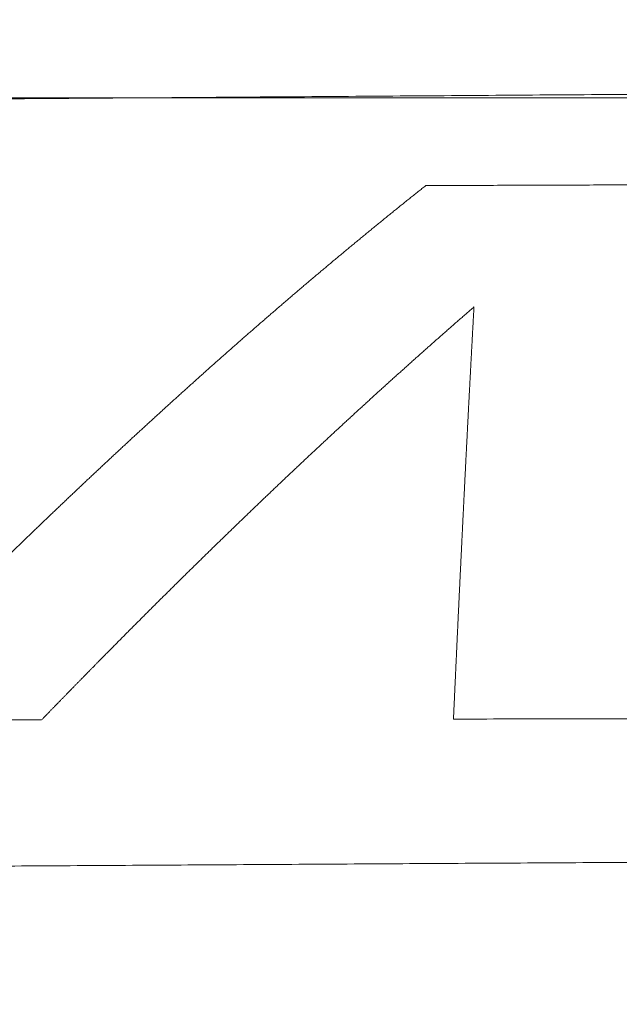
# Model space of a CAD drawing. Header units: millimetres. Extents: x 0 to 594, y 0 to 420.
# Tile 82 of 256: x 277.15 to 280.59, y 159.43 to 165.09. Entities that reach past the tile are written whole.
import ezdxf

# ---------------------------------------------------------------- set-up
doc = ezdxf.new("R2010")
doc.units = ezdxf.units.MM
doc.layers.add('1', color=7, linetype='Continuous', true_color=0xffffff)
doc.styles.add('Arial Unicode MS', font='txt')
doc.dimstyles.get("Standard").update_dxf_attribs({"dimtxt": 0.18, "dimasz": 0.18, "dimexe": 0.18, "dimexo": 0.0625, "dimgap": 0.09, "dimtad": 0, "dimtih": 1, "dimtoh": 1, "dimdec": 4, "dimzin": 0, "dimdsep": 46, "dimtxsty": 'Standard', "dimcen": 0.09, "dimadec": 0, "dimazin": 0, "dimtfac": 1, "dimtdec": 4, "dimtofl": 0, "dimtmove": 0, "dimatfit": 3, "dimfxl": 0, "dimtolj": 1, "dimtzin": 0, "dimarcsym": 0})

# ---------------------------------------------------------------- blocks, each defined once
blk = doc.blocks.new('_U6')
at = {"layer": '1', "color": 18, "lineweight": 13}
for p, q in [((249.4923, 222.8797), (249.4923, 205.5808)), ((345.4466, 147.9494), (345.4466, 209.5808)), ((249.4923, 207.5808), (266.9467, 207.5808)), ((345.4466, 207.5808), (327.9922, 207.5808))]:
    blk.add_line(p, q, dxfattribs=at)
at = {"layer": '1', "color": 18}
for points in [[(249.4923, 207.5808), (252.9923, 208.5186), (252.9923, 206.6429)], [(345.4466, 207.5808), (341.9466, 206.6429), (341.9466, 208.5186)]]:
    blk.add_solid(points, dxfattribs=at)
at = {"layer": '1', "color": 18, "linetype": 'Continuous', "lineweight": 13, "char_height": 3.5, "attachment_point": 7, "line_spacing_factor": 1.047437, "style": 'Arial Unicode MS'}
for s, insert in [('\\fArial Unicode MS|b0|i0;\\W1.0000;LCG (DRY WEIGHT)', (281.2985, 204.945)), ('\\fArial Unicode MS|b0|i0;\\W1.0000;1.92', (268.6322, 204.945))]:
    blk.add_mtext(s, dxfattribs=dict(at, insert=insert))
blk = doc.blocks.new('_U9')
at = {"layer": '1', "color": 18, "lineweight": 13}
for p, q in [((249.4923, 164.6397), (361.6545, 164.6397)), ((359.6545, 164.6397), (359.6545, 150.7737)), ((359.6545, 124.3668), (359.6545, 138.6073)), ((160.7691, 124.3668), (361.6545, 124.3668))]:
    blk.add_line(p, q, dxfattribs=at)
at = {"layer": '1', "color": 18}
for points in [[(359.6545, 164.6397), (360.5923, 161.1397), (358.7167, 161.1397)], [(359.6545, 124.3668), (358.7167, 127.8668), (360.5923, 127.8668)]]:
    blk.add_solid(points, dxfattribs=at)
at = {"layer": '1', "color": 18, "linetype": 'Continuous', "lineweight": 13, "char_height": 3.5, "attachment_point": 7, "rotation": 90, "line_spacing_factor": 1.047437, "style": 'Arial Unicode MS'}
for s, insert in [('\\fArial Unicode MS|b0|i0;\\W1.0000;SINGLE POINT LIFT* EYE', (369.6954, 140.2648)), ('\\fArial Unicode MS|b0|i0;\\W1.0000;0.81', (362.6333, 140.2648))]:
    blk.add_mtext(s, dxfattribs=dict(at, insert=insert))
blk = doc.blocks.new('_U10')
at = {"layer": '1', "color": 18, "lineweight": 13}
for p, q in [((249.4923, 222.8797), (380.277, 222.8797)), ((378.277, 222.8797), (378.277, 151.235)), ((378.277, 124.3668), (378.277, 139.0687)), ((160.7691, 124.3668), (380.277, 124.3668))]:
    blk.add_line(p, q, dxfattribs=at)
at = {"layer": '1', "color": 18}
for points in [[(378.277, 222.8797), (379.2148, 219.3797), (377.3392, 219.3797)], [(378.277, 124.3668), (377.3392, 127.8668), (379.2148, 127.8668)]]:
    blk.add_solid(points, dxfattribs=at)
at = {"layer": '1', "color": 18, "linetype": 'Continuous', "lineweight": 13, "char_height": 3.5, "attachment_point": 7, "rotation": 90, "line_spacing_factor": 1.047437, "style": 'Arial Unicode MS'}
for s, insert in [('\\fArial Unicode MS|b0|i0;\\W1.0000;LIFTING STROPS* EYE', (388.3179, 140.7262)), ('\\fArial Unicode MS|b0|i0;\\W1.0000;1.97', (381.2558, 140.7262))]:
    blk.add_mtext(s, dxfattribs=dict(at, insert=insert))

msp = doc.modelspace()

# ---------------------------------------------------------------- linework, layer by layer
at = {"layer": '1', "color": 155, "linetype": 'Continuous', "lineweight": 13}
for points, knots in [([(332.9868, 156.9742), (332.8961, 156.9735), (332.7601, 156.9724), (332.5786, 156.971), (331.761, 156.9644), (330.262, 156.9524), (322.9943, 156.8942), (310.6392, 156.7949), (296.1038, 156.6802), (284.4754, 156.5874), (275.7541, 156.5168), (267.0328, 156.4482), (258.3115, 156.3898), (249.59, 156.3509), (240.8686, 156.3417), (232.1472, 156.3724), (223.4263, 156.4526), (214.7061, 156.5949), (205.9879, 156.8175), (197.2728, 157.1385), (190.0146, 157.5029), (184.2122, 157.8614), (180.5877, 158.1152), (177.6896, 158.3373), (174.7926, 158.5724), (171.1734, 158.8908), (166.8348, 159.3124), (162.5029, 159.7736), (158.1812, 160.2742), (153.8754, 160.8135), (150.3064, 161.2944), (147.4662, 161.6974), (144.6373, 162.1124), (141.1244, 162.653), (136.9511, 163.3355), (133.5121, 163.931), (130.7865, 164.4227), (129.1149, 164.7324), (128.1254, 164.9192), (127.8099, 164.9791)], [0, 0, 0, 0, 0.001316, 0.001976, 0.002636, 0.013193, 0.023751, 0.108212, 0.192672, 0.234902, 0.277133, 0.319363, 0.361593, 0.403823, 0.446054, 0.488284, 0.530514, 0.572745, 0.614975, 0.657205, 0.699435, 0.720551, 0.741666, 0.752223, 0.762781, 0.783896, 0.805011, 0.826126, 0.847241, 0.868356, 0.889472, 0.900029, 0.910587, 0.931702, 0.952817, 0.973932, 0.98449, 0.995047, 1, 1, 1, 1]), ([(319.7954, 164.9061), (319.6208, 164.905), (319.2717, 164.903), (318.7479, 164.8999), (318.2241, 164.8968), (317.7003, 164.8937), (317.1766, 164.8906), (316.6528, 164.8874), (316.129, 164.8843), (315.6052, 164.8812), (315.0815, 164.878), (314.5577, 164.8749), (314.0339, 164.8718), (313.5101, 164.8686), (312.9864, 164.8655), (312.4626, 164.8623), (311.9388, 164.8591), (311.4151, 164.8559), (310.8913, 164.8527), (310.3675, 164.8495), (309.8437, 164.8463), (309.32, 164.8431), (308.7962, 164.8399), (308.2724, 164.8367), (307.7486, 164.8335), (307.2249, 164.8303), (306.7011, 164.8271), (306.1773, 164.8239), (305.6535, 164.8206), (305.1298, 164.8174), (304.606, 164.8142), (304.0822, 164.8109), (303.5075, 164.8074), (302.8819, 164.8035), (302.2054, 164.7993), (301.5288, 164.7951), (300.8523, 164.7909), (300.1758, 164.7867), (299.4992, 164.7825), (298.8227, 164.7782), (298.1461, 164.774), (297.4696, 164.7697), (296.7931, 164.7654), (296.1165, 164.7612), (295.44, 164.7569), (294.7634, 164.7526), (294.0869, 164.7483), (293.4104, 164.7439), (292.7338, 164.7396), (292.0573, 164.7352), (291.3807, 164.7308), (290.7042, 164.7264), (290.0277, 164.722), (289.3511, 164.7176), (288.6746, 164.7132), (287.9981, 164.7087), (287.3215, 164.7042), (286.645, 164.6997), (285.9684, 164.6952), (285.2919, 164.6906), (284.6154, 164.686), (283.9388, 164.6814), (283.2623, 164.6768), (282.5858, 164.6722), (281.9092, 164.6675), (281.2327, 164.6628), (280.5561, 164.658), (279.8796, 164.6533), (279.2031, 164.6485), (278.5265, 164.6436), (277.85, 164.6388), (277.1735, 164.6339), (276.7225, 164.6306), (276.4969, 164.629)], [0, 0, 0, 0, 0.012097, 0.024194, 0.03629, 0.048387, 0.060484, 0.072581, 0.084677, 0.096774, 0.108871, 0.120968, 0.133065, 0.145161, 0.157258, 0.169355, 0.181452, 0.193548, 0.205645, 0.217742, 0.229839, 0.241935, 0.254032, 0.266129, 0.278226, 0.290323, 0.302419, 0.314516, 0.326613, 0.33871, 0.350806, 0.362903, 0.375, 0.390625, 0.40625, 0.421875, 0.4375, 0.453125, 0.46875, 0.484375, 0.5, 0.515625, 0.53125, 0.546875, 0.5625, 0.578125, 0.59375, 0.609375, 0.625, 0.640625, 0.65625, 0.671875, 0.6875, 0.703125, 0.71875, 0.734375, 0.75, 0.765625, 0.78125, 0.796875, 0.8125, 0.828125, 0.84375, 0.859375, 0.875, 0.890625, 0.90625, 0.921875, 0.9375, 0.953125, 0.96875, 0.984375, 1, 1, 1, 1]), ([(279.4776, 164.1348), (279.4739, 164.1319), (279.4667, 164.1262), (279.4559, 164.1176), (279.445, 164.1089), (279.4342, 164.1003), (279.4233, 164.0917), (279.4125, 164.083), (279.4016, 164.0743), (279.3908, 164.0656), (279.3799, 164.057), (279.3691, 164.0483), (279.3582, 164.0396), (279.3474, 164.0308), (279.3365, 164.0221), (279.3257, 164.0134), (279.3148, 164.0046), (279.304, 163.9959), (279.2931, 163.9871), (279.2823, 163.9783), (279.2715, 163.9696), (279.2606, 163.9608), (279.2498, 163.952), (279.2389, 163.9432), (279.2281, 163.9343), (279.2172, 163.9255), (279.2064, 163.9167), (279.1955, 163.9078), (279.1847, 163.899), (279.1738, 163.8901), (279.163, 163.8812), (279.1521, 163.8723), (279.1413, 163.8634), (279.1305, 163.8545), (279.1196, 163.8456), (279.1088, 163.8367), (279.0979, 163.8277), (279.0871, 163.8188), (279.0762, 163.8098), (279.0654, 163.8009), (279.0545, 163.7919), (279.0437, 163.7829), (279.0329, 163.7739), (279.022, 163.7649), (279.0112, 163.7559), (279.0003, 163.7469), (278.9895, 163.7379), (278.9786, 163.7289), (278.9678, 163.7198), (278.957, 163.7108), (278.9461, 163.7017), (278.9353, 163.6926), (278.9244, 163.6835), (278.9136, 163.6744), (278.9027, 163.6653), (278.8919, 163.6562), (278.8811, 163.6471), (278.8702, 163.638), (278.8594, 163.6289), (278.8485, 163.6197), (278.8377, 163.6106), (278.8268, 163.6014), (278.816, 163.5922), (278.8052, 163.583), (278.7943, 163.5739), (278.7835, 163.5647), (278.7726, 163.5554), (278.7618, 163.5462), (278.751, 163.537), (278.7401, 163.5278), (278.7293, 163.5185), (278.7184, 163.5093), (278.7076, 163.5), (278.6968, 163.4907), (278.6859, 163.4814), (278.6751, 163.4721), (278.6642, 163.4628), (278.6534, 163.4535), (278.6426, 163.4442), (278.6317, 163.4349), (278.6209, 163.4255), (278.61, 163.4162), (278.5992, 163.4068), (278.5884, 163.3975), (278.5775, 163.3881), (278.5667, 163.3787), (278.5559, 163.3693), (278.545, 163.3599), (278.5342, 163.3505), (278.5233, 163.3411), (278.5125, 163.3316), (278.5017, 163.3222), (278.4908, 163.3128), (278.48, 163.3033), (278.4692, 163.2939), (278.4583, 163.2844), (278.4475, 163.2749), (278.4367, 163.2654), (278.4258, 163.2559), (278.415, 163.2464), (278.4041, 163.2369), (278.3933, 163.2274), (278.3825, 163.2178), (278.3716, 163.2083), (278.3608, 163.1987), (278.35, 163.1892), (278.3391, 163.1796), (278.3283, 163.17), (278.3175, 163.1605), (278.3066, 163.1509), (278.2958, 163.1413), (278.285, 163.1316), (278.2741, 163.122), (278.2633, 163.1124), (278.2525, 163.1028), (278.2416, 163.0931), (278.2308, 163.0835), (278.22, 163.0738), (278.2091, 163.0641), (278.1983, 163.0544), (278.1846, 163.0422), (278.1679, 163.0273), (278.1484, 163.0097), (278.1289, 162.9922), (278.1093, 162.9746), (278.0898, 162.957), (278.0703, 162.9394), (278.0508, 162.9217), (278.0312, 162.9041), (278.0117, 162.8863), (277.9922, 162.8686), (277.9727, 162.8508), (277.9531, 162.833), (277.9336, 162.8152), (277.9141, 162.7974), (277.8946, 162.7795), (277.875, 162.7616), (277.8555, 162.7437), (277.836, 162.7257), (277.8165, 162.7077), (277.7969, 162.6897), (277.7774, 162.6717), (277.7579, 162.6536), (277.7384, 162.6355), (277.7189, 162.6174), (277.6993, 162.5993), (277.6798, 162.5811), (277.6603, 162.5629), (277.6408, 162.5447), (277.6213, 162.5265), (277.6017, 162.5082), (277.5822, 162.4899), (277.5627, 162.4716), (277.5432, 162.4532), (277.5237, 162.4349), (277.5042, 162.4165), (277.4846, 162.398), (277.4651, 162.3796), (277.4456, 162.3611), (277.4261, 162.3426), (277.4066, 162.3241), (277.3871, 162.3055), (277.3676, 162.287), (277.348, 162.2684), (277.3285, 162.2497), (277.309, 162.2311), (277.2895, 162.2124), (277.27, 162.1937), (277.2505, 162.175), (277.231, 162.1562), (277.2114, 162.1375), (277.1919, 162.1187), (277.1724, 162.0998), (277.1529, 162.081), (277.1334, 162.0621), (277.1139, 162.0432), (277.0944, 162.0243), (277.0749, 162.0054), (277.0554, 161.9864), (277.0358, 161.9674), (277.0163, 161.9484), (276.9968, 161.9294), (276.9773, 161.9103), (276.9578, 161.8912), (276.9383, 161.8721), (276.9188, 161.853), (276.9058, 161.8402), (276.8993, 161.8338)], [0, 0, 0, 0, 0.004202, 0.008403, 0.012605, 0.016807, 0.021009, 0.025211, 0.029412, 0.033614, 0.037816, 0.042018, 0.04622, 0.050422, 0.054624, 0.058826, 0.063028, 0.067229, 0.071431, 0.075633, 0.079835, 0.084037, 0.088239, 0.092441, 0.096643, 0.100845, 0.105047, 0.109249, 0.113451, 0.117653, 0.121855, 0.126056, 0.130258, 0.13446, 0.138662, 0.142864, 0.147065, 0.151267, 0.155469, 0.159671, 0.163872, 0.168074, 0.172276, 0.176477, 0.180679, 0.184881, 0.189082, 0.193284, 0.197485, 0.201686, 0.205888, 0.210089, 0.21429, 0.218492, 0.222693, 0.226894, 0.231095, 0.235296, 0.239497, 0.243698, 0.247899, 0.2521, 0.256301, 0.260502, 0.264703, 0.268903, 0.273104, 0.277305, 0.281506, 0.285707, 0.289908, 0.29411, 0.298311, 0.302513, 0.306715, 0.310917, 0.315119, 0.319322, 0.323524, 0.327727, 0.33193, 0.336132, 0.340335, 0.344537, 0.348739, 0.352941, 0.357143, 0.361344, 0.365546, 0.369748, 0.373949, 0.378151, 0.382352, 0.386554, 0.390756, 0.394957, 0.399159, 0.403361, 0.407562, 0.411764, 0.415966, 0.420167, 0.424369, 0.428571, 0.432772, 0.436974, 0.441176, 0.445378, 0.449579, 0.453781, 0.457983, 0.462184, 0.466386, 0.470588, 0.47479, 0.478991, 0.483193, 0.487395, 0.491596, 0.495798, 0.5, 0.507576, 0.515151, 0.522727, 0.530303, 0.537879, 0.545455, 0.55303, 0.560606, 0.568182, 0.575758, 0.583333, 0.590909, 0.598485, 0.606061, 0.613637, 0.621212, 0.628788, 0.636364, 0.64394, 0.651515, 0.659091, 0.666667, 0.674243, 0.681818, 0.689394, 0.69697, 0.704546, 0.712121, 0.719697, 0.727273, 0.734849, 0.742424, 0.75, 0.757576, 0.765152, 0.772727, 0.780303, 0.787879, 0.795455, 0.80303, 0.810606, 0.818182, 0.825758, 0.833333, 0.840909, 0.848485, 0.856061, 0.863636, 0.871212, 0.878788, 0.886364, 0.893939, 0.901515, 0.909091, 0.916667, 0.924242, 0.931818, 0.939394, 0.94697, 0.954545, 0.962121, 0.969697, 0.977273, 0.984848, 0.992424, 1, 1, 1, 1]), ([(277.2712, 161.0667), (277.2747, 161.0704), (277.2818, 161.0777), (277.2923, 161.0886), (277.3029, 161.0994), (277.3134, 161.1103), (277.324, 161.1212), (277.3346, 161.1321), (277.3451, 161.143), (277.3557, 161.1538), (277.3662, 161.1647), (277.3768, 161.1755), (277.3874, 161.1864), (277.3979, 161.1972), (277.4085, 161.2081), (277.419, 161.2189), (277.4296, 161.2297), (277.4402, 161.2405), (277.4507, 161.2513), (277.4613, 161.2621), (277.4718, 161.2729), (277.4824, 161.2837), (277.493, 161.2945), (277.5035, 161.3053), (277.5141, 161.316), (277.5246, 161.3268), (277.5352, 161.3376), (277.5457, 161.3483), (277.5563, 161.3591), (277.5669, 161.3698), (277.5774, 161.3805), (277.588, 161.3913), (277.5986, 161.402), (277.6091, 161.4127), (277.6197, 161.4234), (277.6302, 161.4341), (277.6408, 161.4448), (277.6514, 161.4555), (277.6619, 161.4661), (277.6725, 161.4768), (277.683, 161.4875), (277.6936, 161.4981), (277.7042, 161.5088), (277.7147, 161.5195), (277.7253, 161.5301), (277.7358, 161.5407), (277.7464, 161.5514), (277.757, 161.562), (277.7675, 161.5726), (277.7781, 161.5832), (277.7886, 161.5938), (277.7992, 161.6044), (277.8098, 161.615), (277.8203, 161.6256), (277.8309, 161.6361), (277.8415, 161.6467), (277.852, 161.6573), (277.8626, 161.6678), (277.8731, 161.6784), (277.8837, 161.6889), (277.8943, 161.6994), (277.9048, 161.71), (277.9154, 161.7205), (277.926, 161.731), (277.9365, 161.7415), (277.9471, 161.752), (277.9576, 161.7625), (277.9682, 161.773), (277.9788, 161.7835), (277.9893, 161.7939), (277.9999, 161.8044), (278.0105, 161.8149), (278.021, 161.8253), (278.0316, 161.8358), (278.0421, 161.8462), (278.0527, 161.8566), (278.0633, 161.8671), (278.0738, 161.8775), (278.0844, 161.8879), (278.095, 161.8983), (278.1055, 161.9087), (278.1161, 161.9191), (278.1266, 161.9295), (278.1372, 161.9398), (278.1478, 161.9502), (278.1583, 161.9606), (278.1689, 161.9709), (278.1795, 161.9813), (278.19, 161.9916), (278.2006, 162.0019), (278.2112, 162.0123), (278.2217, 162.0226), (278.2323, 162.0329), (278.2429, 162.0432), (278.2534, 162.0535), (278.264, 162.0638), (278.2745, 162.0741), (278.2851, 162.0843), (278.2957, 162.0946), (278.3062, 162.1049), (278.3168, 162.1151), (278.3274, 162.1254), (278.3379, 162.1356), (278.3485, 162.1458), (278.3591, 162.1561), (278.3696, 162.1663), (278.3802, 162.1765), (278.3908, 162.1867), (278.4013, 162.1969), (278.4119, 162.2071), (278.4225, 162.2173), (278.433, 162.2274), (278.4436, 162.2376), (278.4542, 162.2478), (278.4647, 162.2579), (278.4753, 162.2681), (278.4859, 162.2782), (278.4964, 162.2883), (278.507, 162.2984), (278.5176, 162.3086), (278.5281, 162.3187), (278.5387, 162.3288), (278.5493, 162.3389), (278.5598, 162.3489), (278.5704, 162.359), (278.581, 162.3691), (278.5915, 162.3792), (278.6021, 162.3892), (278.6127, 162.3993), (278.6232, 162.4093), (278.6338, 162.4193), (278.6444, 162.4294), (278.6549, 162.4394), (278.6655, 162.4494), (278.6761, 162.4594), (278.6866, 162.4694), (278.6972, 162.4794), (278.7078, 162.4893), (278.7183, 162.4993), (278.7289, 162.5093), (278.7395, 162.5192), (278.75, 162.5292), (278.7606, 162.5391), (278.7712, 162.5491), (278.7818, 162.559), (278.7923, 162.5689), (278.8029, 162.5788), (278.8135, 162.5887), (278.824, 162.5986), (278.8346, 162.6085), (278.8452, 162.6184), (278.8557, 162.6282), (278.8663, 162.6381), (278.8769, 162.648), (278.8875, 162.6578), (278.898, 162.6676), (278.9086, 162.6775), (278.9192, 162.6873), (278.9297, 162.6971), (278.9403, 162.7069), (278.9509, 162.7167), (278.9614, 162.7265), (278.972, 162.7363), (278.9826, 162.7461), (278.9932, 162.7559), (279.0037, 162.7656), (279.0143, 162.7754), (279.0249, 162.7851), (279.0354, 162.7949), (279.046, 162.8046), (279.0566, 162.8143), (279.0672, 162.824), (279.0777, 162.8337), (279.0883, 162.8434), (279.0989, 162.8531), (279.1094, 162.8628), (279.12, 162.8725), (279.1306, 162.8821), (279.1412, 162.8918), (279.1517, 162.9014), (279.1623, 162.9111), (279.1729, 162.9207), (279.1834, 162.9303), (279.194, 162.94), (279.2046, 162.9496), (279.2152, 162.9592), (279.2257, 162.9688), (279.2363, 162.9783), (279.2469, 162.9879), (279.2575, 162.9975), (279.268, 163.0071), (279.2786, 163.0166), (279.2892, 163.0261), (279.2998, 163.0357), (279.3103, 163.0452), (279.3209, 163.0547), (279.3315, 163.0642), (279.3421, 163.0737), (279.3526, 163.0832), (279.3632, 163.0927), (279.3738, 163.1022), (279.3843, 163.1117), (279.3949, 163.1211), (279.4055, 163.1306), (279.4161, 163.14), (279.4266, 163.1495), (279.4372, 163.1589), (279.4478, 163.1683), (279.4584, 163.1777), (279.469, 163.1871), (279.4795, 163.1965), (279.4901, 163.2059), (279.5007, 163.2153), (279.5113, 163.2247), (279.5218, 163.234), (279.5324, 163.2434), (279.543, 163.2527), (279.5536, 163.2621), (279.5641, 163.2714), (279.5747, 163.2807), (279.5853, 163.29), (279.5959, 163.2993), (279.6064, 163.3086), (279.617, 163.3179), (279.6276, 163.3272), (279.6382, 163.3364), (279.6488, 163.3457), (279.6593, 163.355), (279.6699, 163.3642), (279.6805, 163.3734), (279.6911, 163.3827), (279.7016, 163.3919), (279.7122, 163.4011), (279.7228, 163.4103), (279.7334, 163.4195), (279.744, 163.4287), (279.751, 163.4348), (279.7545, 163.4378)], [0, 0, 0, 0, 0.004255, 0.008511, 0.012766, 0.017021, 0.021277, 0.025532, 0.029787, 0.034043, 0.038298, 0.042553, 0.046809, 0.051064, 0.055319, 0.059575, 0.06383, 0.068085, 0.072341, 0.076596, 0.080851, 0.085107, 0.089362, 0.093617, 0.097873, 0.102128, 0.106384, 0.110639, 0.114894, 0.11915, 0.123405, 0.12766, 0.131916, 0.136171, 0.140426, 0.144682, 0.148937, 0.153193, 0.157448, 0.161703, 0.165959, 0.170214, 0.174469, 0.178725, 0.18298, 0.187235, 0.191491, 0.195746, 0.200002, 0.204257, 0.208512, 0.212768, 0.217023, 0.221278, 0.225534, 0.229789, 0.234045, 0.2383, 0.242555, 0.246811, 0.251066, 0.255321, 0.259577, 0.263832, 0.268087, 0.272343, 0.276598, 0.280854, 0.285109, 0.289364, 0.29362, 0.297875, 0.30213, 0.306386, 0.310641, 0.314896, 0.319152, 0.323407, 0.327663, 0.331918, 0.336173, 0.340429, 0.344684, 0.348939, 0.353195, 0.35745, 0.361705, 0.365961, 0.370216, 0.374471, 0.378727, 0.382982, 0.387238, 0.391493, 0.395748, 0.400004, 0.404259, 0.408514, 0.41277, 0.417025, 0.42128, 0.425536, 0.429791, 0.434046, 0.438302, 0.442557, 0.446812, 0.451068, 0.455323, 0.459578, 0.463834, 0.468089, 0.472344, 0.4766, 0.480855, 0.48511, 0.489366, 0.493621, 0.497876, 0.502132, 0.506387, 0.510642, 0.514897, 0.519153, 0.523408, 0.527663, 0.531919, 0.536174, 0.540429, 0.544685, 0.54894, 0.553195, 0.557451, 0.561706, 0.565961, 0.570216, 0.574472, 0.578727, 0.582982, 0.587238, 0.591493, 0.595748, 0.600004, 0.604259, 0.608514, 0.612769, 0.617025, 0.62128, 0.625535, 0.629791, 0.634046, 0.638301, 0.642556, 0.646812, 0.651067, 0.655322, 0.659578, 0.663833, 0.668088, 0.672343, 0.676599, 0.680854, 0.685109, 0.689365, 0.69362, 0.697875, 0.70213, 0.706386, 0.710641, 0.714896, 0.719151, 0.723407, 0.727662, 0.731917, 0.736173, 0.740428, 0.744683, 0.748938, 0.753194, 0.757449, 0.761704, 0.765959, 0.770215, 0.77447, 0.778725, 0.782981, 0.787236, 0.791491, 0.795746, 0.800002, 0.804257, 0.808512, 0.812767, 0.817023, 0.821278, 0.825533, 0.829788, 0.834044, 0.838299, 0.842554, 0.84681, 0.851065, 0.85532, 0.859575, 0.863831, 0.868086, 0.872341, 0.876596, 0.880852, 0.885107, 0.889362, 0.893618, 0.897873, 0.902128, 0.906383, 0.910639, 0.914894, 0.919149, 0.923405, 0.92766, 0.931915, 0.93617, 0.940426, 0.944681, 0.948936, 0.953192, 0.957447, 0.961702, 0.965958, 0.970213, 0.974468, 0.978723, 0.982979, 0.987234, 0.991489, 0.995745, 1, 1, 1, 1]), ([(279.7545, 163.4378), (279.7544, 163.4348), (279.754, 163.4287), (279.7535, 163.4195), (279.753, 163.4104), (279.7525, 163.4012), (279.752, 163.392), (279.7515, 163.3828), (279.751, 163.3736), (279.7505, 163.3644), (279.75, 163.3552), (279.7495, 163.3459), (279.749, 163.3367), (279.7485, 163.3275), (279.748, 163.3182), (279.7474, 163.309), (279.7469, 163.2997), (279.7464, 163.2904), (279.7459, 163.2811), (279.7454, 163.2718), (279.7449, 163.2625), (279.7444, 163.2532), (279.7439, 163.2439), (279.7434, 163.2346), (279.7429, 163.2252), (279.7424, 163.2159), (279.7419, 163.2065), (279.7414, 163.1972), (279.7409, 163.1878), (279.7404, 163.1784), (279.7399, 163.169), (279.7394, 163.1596), (279.7388, 163.1502), (279.7383, 163.1408), (279.7378, 163.1314), (279.7373, 163.1219), (279.7368, 163.1125), (279.7363, 163.1031), (279.7358, 163.0936), (279.7353, 163.0841), (279.7348, 163.0747), (279.7343, 163.0652), (279.7338, 163.0557), (279.7333, 163.0462), (279.7328, 163.0367), (279.7323, 163.0272), (279.7318, 163.0177), (279.7313, 163.0081), (279.7308, 162.9986), (279.7303, 162.989), (279.7298, 162.9795), (279.7293, 162.9699), (279.7288, 162.9604), (279.7283, 162.9508), (279.7277, 162.9412), (279.7272, 162.9316), (279.7267, 162.922), (279.7262, 162.9124), (279.7257, 162.9028), (279.7252, 162.8931), (279.7247, 162.8835), (279.7242, 162.8738), (279.7237, 162.8642), (279.7232, 162.8545), (279.7227, 162.8449), (279.7222, 162.8352), (279.7217, 162.8255), (279.7212, 162.8158), (279.7207, 162.8061), (279.7202, 162.7964), (279.7197, 162.7867), (279.7192, 162.777), (279.7187, 162.7672), (279.7182, 162.7575), (279.7177, 162.7477), (279.7172, 162.738), (279.7167, 162.7282), (279.7162, 162.7184), (279.7157, 162.7087), (279.7152, 162.6989), (279.7147, 162.6891), (279.7142, 162.6793), (279.7137, 162.6695), (279.7132, 162.6596), (279.7126, 162.6498), (279.7121, 162.64), (279.7116, 162.6301), (279.7111, 162.6203), (279.7106, 162.6104), (279.7101, 162.6006), (279.7096, 162.5907), (279.7091, 162.5808), (279.7086, 162.5709), (279.7081, 162.561), (279.7076, 162.5511), (279.7071, 162.5412), (279.7066, 162.5313), (279.7061, 162.5213), (279.7056, 162.5114), (279.7051, 162.5015), (279.7046, 162.4915), (279.7041, 162.4815), (279.7036, 162.4716), (279.7031, 162.4616), (279.7026, 162.4516), (279.7021, 162.4416), (279.7016, 162.4316), (279.7011, 162.4216), (279.7006, 162.4116), (279.7001, 162.4016), (279.6996, 162.3916), (279.6991, 162.3815), (279.6986, 162.3715), (279.6981, 162.3614), (279.6976, 162.3514), (279.6971, 162.3413), (279.6966, 162.3312), (279.6961, 162.3211), (279.6956, 162.311), (279.6951, 162.301), (279.6946, 162.2908), (279.6941, 162.2807), (279.6936, 162.2706), (279.6931, 162.2605), (279.6926, 162.2504), (279.6921, 162.2402), (279.6916, 162.2301), (279.6911, 162.2199), (279.6906, 162.2097), (279.6901, 162.1996), (279.6896, 162.1894), (279.6891, 162.1792), (279.6886, 162.169), (279.6881, 162.1588), (279.6876, 162.1486), (279.6871, 162.1384), (279.6866, 162.1282), (279.6861, 162.1179), (279.6856, 162.1077), (279.6851, 162.0975), (279.6846, 162.0872), (279.6841, 162.0769), (279.6836, 162.0667), (279.6831, 162.0564), (279.6826, 162.0461), (279.6821, 162.0358), (279.6816, 162.0255), (279.6811, 162.0152), (279.6806, 162.0049), (279.6801, 161.9946), (279.6796, 161.9843), (279.6791, 161.974), (279.6786, 161.9636), (279.6781, 161.9533), (279.6776, 161.9429), (279.6771, 161.9326), (279.6766, 161.9222), (279.6761, 161.9118), (279.6756, 161.9014), (279.6751, 161.8911), (279.6746, 161.8807), (279.6741, 161.8703), (279.6736, 161.8599), (279.6731, 161.8494), (279.6726, 161.839), (279.6721, 161.8286), (279.6716, 161.8182), (279.6711, 161.8077), (279.6706, 161.7973), (279.6701, 161.7868), (279.6696, 161.7763), (279.6691, 161.7659), (279.6686, 161.7554), (279.6681, 161.7449), (279.6676, 161.7344), (279.6671, 161.7239), (279.6666, 161.7134), (279.6661, 161.7029), (279.6656, 161.6924), (279.6651, 161.6819), (279.6646, 161.6713), (279.6641, 161.6608), (279.6636, 161.6502), (279.6631, 161.6397), (279.6626, 161.6291), (279.6621, 161.6186), (279.6616, 161.608), (279.6611, 161.5974), (279.6606, 161.5868), (279.6601, 161.5762), (279.6596, 161.5656), (279.6591, 161.555), (279.6586, 161.5444), (279.6581, 161.5338), (279.6576, 161.5232), (279.6571, 161.5125), (279.6566, 161.5019), (279.6561, 161.4912), (279.6556, 161.4806), (279.6551, 161.4699), (279.6546, 161.4593), (279.6542, 161.4486), (279.6537, 161.4379), (279.6532, 161.4272), (279.6527, 161.4165), (279.6522, 161.4058), (279.6517, 161.3951), (279.6512, 161.3844), (279.6507, 161.3737), (279.6502, 161.363), (279.6497, 161.3522), (279.6492, 161.3415), (279.6487, 161.3307), (279.6482, 161.32), (279.6477, 161.3092), (279.6472, 161.2985), (279.6467, 161.2877), (279.6462, 161.2769), (279.6457, 161.2661), (279.6452, 161.2554), (279.6447, 161.2446), (279.6442, 161.2338), (279.6437, 161.223), (279.6432, 161.2121), (279.6427, 161.2013), (279.6422, 161.1905), (279.6417, 161.1797), (279.6412, 161.1688), (279.6407, 161.158), (279.6402, 161.1471), (279.6397, 161.1363), (279.6392, 161.1254), (279.6387, 161.1145), (279.6382, 161.1037), (279.6378, 161.0928), (279.6373, 161.0819), (279.6369, 161.0746), (279.6368, 161.071)], [0, 0, 0, 0, 0.004255, 0.008511, 0.012766, 0.017021, 0.021277, 0.025532, 0.029787, 0.034042, 0.038298, 0.042553, 0.046808, 0.051064, 0.055319, 0.059574, 0.063829, 0.068085, 0.07234, 0.076595, 0.08085, 0.085106, 0.089361, 0.093616, 0.097871, 0.102127, 0.106382, 0.110637, 0.114892, 0.119148, 0.123403, 0.127658, 0.131913, 0.136168, 0.140424, 0.144679, 0.148934, 0.153189, 0.157445, 0.1617, 0.165955, 0.17021, 0.174465, 0.178721, 0.182976, 0.187231, 0.191486, 0.195741, 0.199997, 0.204252, 0.208507, 0.212762, 0.217018, 0.221273, 0.225528, 0.229783, 0.234038, 0.238294, 0.242549, 0.246804, 0.251059, 0.255315, 0.25957, 0.263825, 0.26808, 0.272335, 0.276591, 0.280846, 0.285101, 0.289356, 0.293612, 0.297867, 0.302122, 0.306377, 0.310632, 0.314888, 0.319143, 0.323398, 0.327653, 0.331909, 0.336164, 0.340419, 0.344674, 0.34893, 0.353185, 0.35744, 0.361695, 0.365951, 0.370206, 0.374461, 0.378716, 0.382972, 0.387227, 0.391482, 0.395737, 0.399993, 0.404248, 0.408503, 0.412759, 0.417014, 0.421269, 0.425524, 0.42978, 0.434035, 0.43829, 0.442546, 0.446801, 0.451056, 0.455311, 0.459567, 0.463822, 0.468077, 0.472333, 0.476588, 0.480843, 0.485099, 0.489354, 0.493609, 0.497864, 0.50212, 0.506375, 0.51063, 0.514886, 0.519141, 0.523396, 0.527652, 0.531907, 0.536162, 0.540418, 0.544673, 0.548928, 0.553184, 0.557439, 0.561695, 0.56595, 0.570205, 0.574461, 0.578716, 0.582971, 0.587227, 0.591482, 0.595737, 0.599993, 0.604248, 0.608504, 0.612759, 0.617014, 0.62127, 0.625525, 0.62978, 0.634036, 0.638291, 0.642547, 0.646802, 0.651057, 0.655313, 0.659568, 0.663824, 0.668079, 0.672334, 0.67659, 0.680845, 0.685101, 0.689356, 0.693611, 0.697867, 0.702122, 0.706378, 0.710633, 0.714888, 0.719144, 0.723399, 0.727655, 0.73191, 0.736166, 0.740421, 0.744676, 0.748932, 0.753187, 0.757443, 0.761698, 0.765953, 0.770209, 0.774464, 0.77872, 0.782975, 0.787231, 0.791486, 0.795741, 0.799997, 0.804252, 0.808508, 0.812763, 0.817019, 0.821274, 0.825529, 0.829785, 0.83404, 0.838296, 0.842551, 0.846806, 0.851062, 0.855317, 0.859573, 0.863828, 0.868083, 0.872339, 0.876594, 0.88085, 0.885105, 0.889361, 0.893616, 0.897871, 0.902127, 0.906382, 0.910637, 0.914893, 0.919148, 0.923404, 0.927659, 0.931914, 0.93617, 0.940425, 0.944681, 0.948936, 0.953191, 0.957447, 0.961702, 0.965957, 0.970213, 0.974468, 0.978723, 0.982979, 0.987234, 0.991489, 0.995745, 1, 1, 1, 1]), ([(125.234, 163.1749), (125.8229, 163.0585), (127.4532, 162.7407), (130.0808, 162.2512), (133.0345, 161.7195), (135.7828, 161.2437), (138.3045, 160.8225), (140.5968, 160.4523), (142.6576, 160.1297), (144.4992, 159.8496), (146.8732, 159.4977), (149.8873, 159.0688), (153.6497, 158.5646), (157.934, 158.0262), (162.719, 157.4723), (167.9788, 156.9227), (173.2461, 156.4312), (179.956, 155.8795), (188.1146, 155.3329), (197.7248, 154.8527), (207.3425, 154.5125), (216.964, 154.2877), (229.3673, 154.1168), (244.5524, 154.0617), (262.5178, 154.148), (276.0755, 154.2592), (285.2257, 154.3327), (289.9445, 154.3705), (294.5521, 154.4071), (298.958, 154.442), (302.2457, 154.468), (304.569, 154.4864), (306.0869, 154.4984), (307.8087, 154.5121), (309.736, 154.5274), (311.8688, 154.5444), (314.2073, 154.563), (316.7766, 154.5836), (319.5807, 154.606), (322.6231, 154.6304), (325.4802, 154.6533), (328.1112, 154.6744), (329.9099, 154.6888), (331.2095, 154.6992), (331.9812, 154.7053), (332.5788, 154.7103), (332.9188, 154.7127), (332.9986, 154.7133)], [0, 0, 0, 0, 0.009217, 0.02542, 0.040456, 0.054325, 0.067027, 0.078366, 0.088579, 0.097666, 0.105628, 0.123598, 0.141899, 0.160526, 0.185817, 0.211115, 0.236399, 0.26167, 0.307636, 0.353617, 0.399601, 0.445585, 0.491569, 0.577406, 0.663242, 0.74908, 0.771741, 0.794402, 0.816719, 0.837786, 0.857556, 0.863844, 0.871088, 0.879314, 0.888523, 0.898714, 0.909887, 0.922042, 0.935543, 0.95008, 0.965652, 0.976497, 0.987793, 0.991436, 0.995123, 0.998855, 1, 1, 1, 1]), ([(275.7542, 161.0642), (275.8553, 161.0644), (276.0576, 161.0647), (276.361, 161.0652), (276.6644, 161.0657), (276.9678, 161.0662), (277.1701, 161.0666), (277.2712, 161.0667)], [0, 0, 0, 0, 0.2, 0.4, 0.6, 0.8, 1, 1, 1, 1]), ([(276.5196, 160.2236), (276.6258, 160.2242), (276.838, 160.2255), (277.1564, 160.2274), (277.4748, 160.2293), (277.7931, 160.2312), (278.1115, 160.2331), (278.4299, 160.235), (278.7482, 160.2369), (279.0666, 160.2388), (279.385, 160.2407), (279.7034, 160.2426), (280.0217, 160.2444), (280.3401, 160.2463), (280.6585, 160.2481), (280.9768, 160.25), (281.2952, 160.2519), (281.6136, 160.2537), (281.932, 160.2555), (282.2503, 160.2574), (282.5687, 160.2592), (282.8871, 160.261), (283.2054, 160.2629), (283.5238, 160.2647), (283.8422, 160.2665), (284.1606, 160.2683), (284.4789, 160.2701), (284.7973, 160.2719), (285.1157, 160.2737), (285.434, 160.2755), (285.7524, 160.2773), (286.0708, 160.2791), (286.3892, 160.2809), (286.7075, 160.2826), (287.0259, 160.2844), (287.3443, 160.2862), (287.6627, 160.288), (287.981, 160.2897), (288.2994, 160.2915), (288.6178, 160.2932), (288.9361, 160.295), (289.2545, 160.2967), (289.5729, 160.2985), (289.8913, 160.3002), (290.2096, 160.302), (290.528, 160.3037), (290.8464, 160.3054), (291.1647, 160.3072), (291.4831, 160.3089), (291.8015, 160.3106), (292.1199, 160.3123), (292.4382, 160.314), (292.7566, 160.3158), (293.075, 160.3175), (293.3934, 160.3192), (293.7117, 160.3209), (294.0301, 160.3226), (294.3485, 160.3243), (294.6668, 160.326), (294.9852, 160.3277), (295.3036, 160.3294), (295.622, 160.3311), (295.9403, 160.3328), (296.2587, 160.3344), (296.5771, 160.3361), (296.8955, 160.3378), (297.2138, 160.3395), (297.5322, 160.3412), (297.8506, 160.3428), (298.1689, 160.3445), (298.4873, 160.3462), (298.8057, 160.3479), (299.1241, 160.3495), (299.4424, 160.3512), (299.7608, 160.3529), (300.0792, 160.3545), (300.3976, 160.3562), (300.7159, 160.3578), (301.0343, 160.3595), (301.3527, 160.3611), (301.671, 160.3628), (301.9894, 160.3644), (302.3078, 160.3661), (302.6262, 160.3677), (302.9445, 160.3694), (303.2629, 160.371), (303.7758, 160.3737), (304.4833, 160.3773), (305.3854, 160.3819), (306.2875, 160.3866), (307.1895, 160.3912), (308.0916, 160.3958), (308.9936, 160.4004), (309.8957, 160.405), (310.7977, 160.4096), (311.6998, 160.4142), (312.6018, 160.4188), (313.5039, 160.4234), (314.406, 160.4279), (315.308, 160.4324), (316.2101, 160.4369), (317.1121, 160.4415), (318.0142, 160.446), (318.9162, 160.4505), (319.5176, 160.4535), (319.8183, 160.4549)], [0, 0, 0, 0, 0.007353, 0.014706, 0.022059, 0.029412, 0.036765, 0.044118, 0.051471, 0.058824, 0.066176, 0.073529, 0.080882, 0.088235, 0.095588, 0.102941, 0.110294, 0.117647, 0.125, 0.132353, 0.139706, 0.147059, 0.154412, 0.161765, 0.169118, 0.176471, 0.183823, 0.191176, 0.198529, 0.205882, 0.213235, 0.220588, 0.227941, 0.235294, 0.242647, 0.25, 0.257353, 0.264706, 0.272059, 0.279412, 0.286765, 0.294118, 0.301471, 0.308824, 0.316176, 0.323529, 0.330882, 0.338235, 0.345588, 0.352941, 0.360294, 0.367647, 0.375, 0.382353, 0.389706, 0.397059, 0.404412, 0.411765, 0.419118, 0.426471, 0.433824, 0.441176, 0.448529, 0.455882, 0.463235, 0.470588, 0.477941, 0.485294, 0.492647, 0.5, 0.507353, 0.514706, 0.522059, 0.529412, 0.536765, 0.544118, 0.551471, 0.558824, 0.566176, 0.573529, 0.580882, 0.588235, 0.595588, 0.602941, 0.610294, 0.617647, 0.625, 0.645833, 0.666667, 0.6875, 0.708333, 0.729167, 0.75, 0.770833, 0.791667, 0.8125, 0.833333, 0.854167, 0.875, 0.895833, 0.916667, 0.9375, 0.958333, 0.979167, 1, 1, 1, 1])]:
    msp.add_open_spline(points, degree=3, knots=knots, dxfattribs=at)
for points in [[(280.9449, 164.1399), (280.8226, 164.1395), (280.5781, 164.1387), (280.2112, 164.1374), (279.8444, 164.1361), (279.5998, 164.1352), (279.4776, 164.1348)], [(279.6368, 161.071), (279.739, 161.0712), (279.9435, 161.0716), (280.2503, 161.0721), (280.557, 161.0727), (280.8637, 161.0732), (281.0682, 161.0736), (281.1705, 161.0738)]]:
    msp.add_open_spline(points, degree=3, dxfattribs=at)

# ---------------------------------------------------------------- dimensions: what is measured, and where the dimension line sits
at = {"layer": '1', "color": 18, "linetype": 'Continuous', "lineweight": 13}
for base, p2, text, picture, middle in [((378.277, 222.8797), (249.4923, 222.8797), ' <> \\P\\fArial Unicode MS|b0|i0;\\C18;{\\H1.00x;\\fArial Unicode MS|b0|i0;LIFTING STROPS* EYE\\fArial Unicode MS|b0|i0;}\\C18;', '_U10', (378.277, 167.0197)), ((359.6545, 164.6397), (249.4923, 164.6397), ' <> \\P\\fArial Unicode MS|b0|i0;\\C18;{\\H1.00x;\\fArial Unicode MS|b0|i0;SINGLE POINT LIFT* EYE\\fArial Unicode MS|b0|i0;}\\C18;', '_U9', (359.6545, 201.7231))]:
    dim = msp.add_linear_dim(base=base, p1=(160.7691, 124.3668), p2=p2, angle=90, text=text, dimstyle='Standard', override={"dimtxt": 3.5, "dimasz": 3.5, "dimexe": 2, "dimexo": 0, "dimgap": 1.5, "dimtih": 0, "dimtoh": 0, "dimdec": 2, "dimlfac": 0.02, "dimdsep": 46, "dimlunit": 2, "dimtxsty": 'Arial Unicode MS', "dimsah": 1, "dimse1": 0, "dimse2": 0, "dimsd1": 0, "dimsd2": 0, "dimclrd": 18, "dimclre": 18, "dimclrt": 18, "dimtol": 0, "dimtm": -0.1, "dimtfac": 1, "dimtdec": 2, "dimtofl": 1, "dimtmove": 0, "dimlwd": 13, "dimlwe": 13}, dxfattribs=at)
    dim.commit()
    dim.dimension.update_dxf_attribs({"geometry": picture, "text_midpoint": middle, "dimtype": 160})
dim = msp.add_linear_dim(base=(345.4466, 207.5808), p1=(249.4923, 222.8797), p2=(345.4466, 147.9494), text=' <> \\fArial Unicode MS|b0|i0;\\C18;{\\H1.00x;\\fArial Unicode MS|b0|i0;LCG (DRY WEIGHT)\\fArial Unicode MS|b0|i0;}\\C18;', dimstyle='Standard', override={"dimtxt": 3.5, "dimasz": 3.5, "dimexe": 2, "dimexo": 0, "dimgap": 1.5, "dimtih": 1, "dimtoh": 1, "dimdec": 2, "dimlfac": 0.02, "dimdsep": 46, "dimlunit": 2, "dimtxsty": 'Arial Unicode MS', "dimsah": 1, "dimse1": 0, "dimse2": 0, "dimsd1": 0, "dimsd2": 0, "dimclrd": 18, "dimclre": 18, "dimclrt": 18, "dimtol": 0, "dimtm": -0.1, "dimtfac": 1, "dimtdec": 2, "dimtofl": 1, "dimtmove": 0, "dimlwd": 13, "dimlwe": 13}, dxfattribs=at)
dim.commit()
dim.dimension.update_dxf_attribs({"geometry": '_U6', "text_midpoint": (297.4694, 207.5808), "dimtype": 160})

doc.saveas('drawing.dxf')
